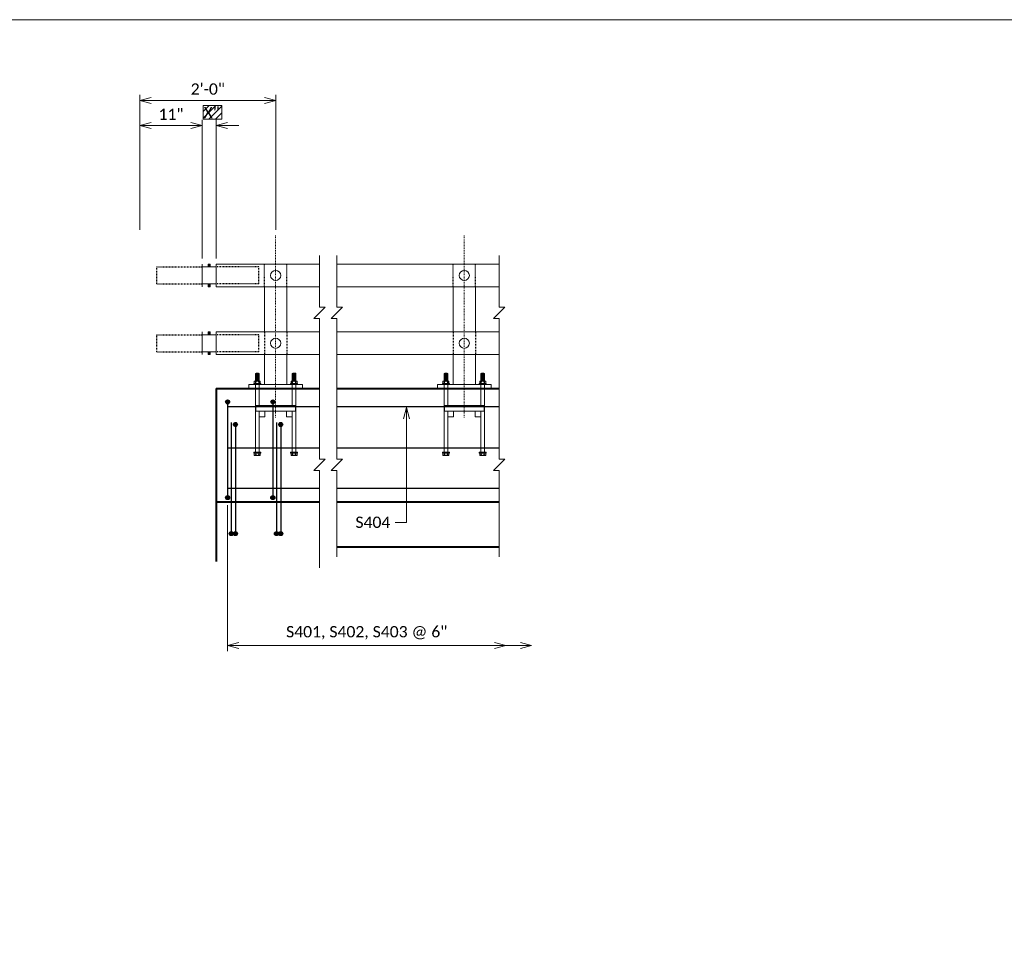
# Model space of a CAD drawing. Extents: x -1520 to -776, y -2751 to -2499.
# Tile 15 of 17: x -1387 to -1257, y -2621 to -2499. Entities that reach past the tile are written whole.
import ezdxf
from ezdxf import colors
from ezdxf.entities.mleader import LeaderData, LeaderLine
from ezdxf.math import Vec2, Vec3

# ---------------------------------------------------------------- set-up
doc = ezdxf.new("R2010")
doc.units = 0
doc.header["$MEASUREMENT"] = 0
doc.linetypes.add('Wisdot2', pattern=[0.125, 0.0625, -0.0625])
doc.linetypes.add('Wisdot4', pattern=[0.28125, 0.125, -0.0625, 0.03125, -0.0625])
for name, color, linetype, lineweight in [('B_ANNO_BREAK', 7, 'Continuous', 18), ('B_ANNO_DIM', 7, 'Continuous', 18), ('B_ANNO_TEXT', 7, 'Continuous', 18), ('B_CNTR', 1, 'Wisdot4', 18), ('B_CONC', 1, 'Continuous', 40), ('B_DETAIL', 7, 'Continuous', 18), ('B_DETAIL_HIDDEN', 7, 'Wisdot2', 25), ('B_REBAR', 5, 'Continuous', 25), ('B_STEEL', 92, 'Continuous', 18)]:
    doc.layers.add(name, color=color, linetype=linetype, lineweight=lineweight)
doc.layers.add('B_ANNO_DESIGN_NOTES', color=1, linetype='Continuous', lineweight=18, true_color=0xff0000)
doc.layers.add('B_ANNO_NOPLOT', color=47, linetype='Continuous', lineweight=18, plot=False)
doc.styles.add('Annotative', font='calibri.ttf', dxfattribs={"height": 0.0625})
doc.dimstyles.get("Standard").update_dxf_attribs({"dimtxt": 0.0625, "dimasz": 0.0625, "dimexe": 0.03125, "dimexo": 0.03125, "dimgap": 0.03125, "dimtad": 1, "dimdec": 3, "dimlfac": -1, "dimzin": 3, "dimdsep": 46, "dimlunit": 4, "dimtxsty": 'Annotative', "dimblk": 'OPEN30', "dimcen": 0.03125, "dimclrd": 256, "dimclre": 256, "dimclrt": 256, "dimaunit": 1, "dimadec": 0, "dimazin": 3, "dimtfac": 0.75, "dimtdec": 3, "dimtofl": 0, "dimtmove": 0, "dimatfit": 3, "dimldrblk": 'OPEN30', "dimfxl": 1, "dimtfill": 1, "dimfrac": 1, "dimtolj": 1, "dimtzin": 0, "dimlwd": -1, "dimlwe": -1, "dimarcsym": 0})

# ---------------------------------------------------------------- blocks, each defined once
blk = doc.blocks.new('_Open30')
at = {"color": 0, "linetype": 'ByBlock', "lineweight": -2}
for p, q in [((-1, 0.268), (0, 0)), ((0, 0), (-1, -0.268)), ((0, 0), (-1, 0))]:
    blk.add_line(p, q, dxfattribs=at)
blk = doc.blocks.new('STEEL6')
at = {"layer": 'B_STEEL'}
for p, q in [((-2.67, 5.4), (-2.2, 5.4)), ((-2.6, 5.31), (-2.27, 5.31)), ((2.2, 5.4), (2.67, 5.4)), ((2.27, 5.31), (2.61, 5.31)), ((-2.04, 4.39), (-2.83, 4.39)), ((-2.83, 4.39), (-2.83, 4.09)), ((-2.67, 5.22), (-2.2, 5.22)), ((-2.67, 5.04), (-2.2, 5.04)), ((-2.67, 4.86), (-2.2, 4.86)), ((-2.67, 4.68), (-2.2, 4.68)), ((-2.67, 4.5), (-2.2, 4.5)), ((-2.67, 4.39), (-2.67, 3.4)), ((-2.62, 4.39), (-2.62, 4.09)), ((-2.6, 5.13), (-2.27, 5.13)), ((-2.6, 4.95), (-2.27, 4.95)), ((-2.6, 4.77), (-2.27, 4.77)), ((-2.6, 4.59), (-2.27, 4.59)), ((-2.24, 4.09), (-2.24, 4.39)), ((-2.2, 4.39), (-2.2, 3.4)), ((-2.04, 4.09), (-2.04, 4.39)), ((2.84, 4.39), (2.05, 4.39)), ((2.05, 4.39), (2.05, 4.09)), ((2.2, 5.22), (2.67, 5.22)), ((2.2, 5.04), (2.67, 5.04)), ((2.2, 4.86), (2.67, 4.86)), ((2.2, 4.68), (2.67, 4.68)), ((2.2, 4.5), (2.67, 4.5)), ((2.2, 4.39), (2.2, 3.4)), ((2.25, 4.39), (2.25, 4.09)), ((2.27, 5.13), (2.61, 5.13)), ((2.27, 4.95), (2.61, 4.95)), ((2.27, 4.77), (2.61, 4.77)), ((2.27, 4.59), (2.61, 4.59)), ((2.63, 4.09), (2.63, 4.39)), ((2.67, 4.39), (2.67, 3.4)), ((2.84, 4.09), (2.84, 4.39)), ((-2.83, -5.46), (-2.83, -5.16)), ((-2.62, -5.46), (-2.62, -5.16)), ((-2.24, -5.16), (-2.24, -5.46)), ((-2.04, -5.16), (-2.04, -5.46)), ((2.05, -5.46), (2.05, -5.16)), ((2.25, -5.46), (2.25, -5.16)), ((2.63, -5.16), (2.63, -5.46)), ((2.84, -5.16), (2.84, -5.46)), ((-2.04, -5.46), (-2.83, -5.46)), ((2.84, -5.46), (2.05, -5.46))]:
    blk.add_line(p, q, dxfattribs=at)
at = {"layer": 'B_STEEL', "flags": 128}
for points in [[(-2.67, 4.39), (-2.67, 5.4), (-2.6, 5.46), (-2.27, 5.46), (-2.2, 5.4), (-2.2, 4.39)], [(2.2, 4.39), (2.2, 5.4), (2.27, 5.46), (2.61, 5.46), (2.67, 5.4), (2.67, 4.39)], [(-3.56, 3.96), (3.57, 3.96), (3.57, 3.4), (-3.56, 3.4), (-3.56, 3.96)], [(-2.9, 4.09), (-1.97, 4.09), (-1.97, 3.96), (-2.9, 3.96), (-2.9, 4.09)], [(1.97, 4.09), (2.91, 4.09), (2.91, 3.96), (1.97, 3.96), (1.97, 4.09)], [(-2.2, -0.35), (-2.2, -5.04), (-2.67, -5.04), (-2.67, 3.4)], [(-2.2, 3.4), (-2.2, 1.15)], [(2.67, 3.4), (2.67, -5.04), (2.2, -5.04), (2.2, -0.35)], [(2.2, 1.15), (2.2, 3.4)], [(-2.62, 1.15), (2.63, 1.15), (2.63, 0.4), (-2.62, 0.4), (-2.62, 1.15)], [(-2.2, -0.35), (-1.45, -0.35), (-1.45, 0.4), (-2.2, 0.4), (-2.2, -0.35)], [(1.45, -0.35), (2.2, -0.35), (2.2, 0.4), (1.45, 0.4), (1.45, -0.35)], [(-2.9, -5.16), (-1.97, -5.16), (-1.97, -5.04), (-2.9, -5.04), (-2.9, -5.16)], [(1.97, -5.16), (2.91, -5.16), (2.91, -5.04), (1.97, -5.04), (1.97, -5.16)]]:
    blk.add_lwpolyline(points, dxfattribs=at)
at = {"layer": 'B_STEEL'}
for centre, start, end in [((-2.43, 4.15), 36.0804, 143.9196), ((2.44, 4.15), 36.0804, 143.9196), ((-2.43, -5.22), 216.0804, 323.9196), ((2.44, -5.22), 216.0804, 323.9196)]:
    blk.add_arc(centre, 0.236, start, end, dxfattribs=at)
for centre, major_axis, start_param, end_param in [((-3.05, 3.75), (0.725, 0), 0.936034, 1.252328), ((-1.81, 3.75), (-0.725, 0), 5.030858, 5.347152), ((1.82, 3.75), (0.725, 0), 0.936034, 1.252328), ((3.06, 3.75), (-0.725, 0), 5.030858, 5.347152), ((-3.05, -4.82), (0.725, 0), 5.030858, 5.347152), ((-1.81, -4.82), (-0.725, 0), 0.936034, 1.252328), ((1.82, -4.82), (0.725, 0), 5.030858, 5.347152), ((3.06, -4.82), (-0.725, 0), 0.936034, 1.252328)]:
    blk.add_ellipse(centre, major_axis=major_axis, ratio=0.924121, start_param=start_param, end_param=end_param, dxfattribs=at)
blk = doc.blocks.new('*D492')
at = {"layer": 'B_ANNO_DIM', "transparency": 16777216}
for p, q in [((-3205.04, -2979.18), (-3205.04, -2998.52)), ((-3203.54, -2997.77), (-3169.63, -2997.77))]:
    blk.add_line(p, q, dxfattribs=at)
at = {"layer": 'Defpoints', "color": 0, "transparency": 16777216}
for p in [(-3205.04, -2978.43), (-3168.13, -2986), (-3168.13, -2997.77)]:
    blk.add_point(p, dxfattribs=at)
at = {"layer": 'B_ANNO_DIM', "transparency": 16777216, "xscale": 1.5, "yscale": 1.5, "zscale": 1.5, "rotation": 180}
blk.add_blockref('_Open30', (-3205.04, -2997.77), dxfattribs=at)
at = {"layer": 'B_ANNO_DIM', "transparency": 16777216, "xscale": 1.5, "yscale": 1.5, "zscale": 1.5}
blk.add_blockref('_Open30', (-3168.13, -2997.77), dxfattribs=at)
at = {"layer": 'B_ANNO_DIM', "transparency": 16777216, "insert": (-3186.59, -2996.09), "char_height": 1.5, "attachment_point": 5, "style": 'Annotative', "bg_fill": 3, "box_fill_scale": 1.25, "bg_fill_color": 256, "bg_fill_true_color": 13158600, "bg_fill_transparency": 0}
blk.add_mtext('\\A1;S401, S402, S403 @ 6"', dxfattribs=at)
blk = doc.blocks.new('*D490')
at = {"layer": 'B_ANNO_DIM', "transparency": 16777216}
for p, q in [((-3216.66, -2942.66), (-3216.66, -2924.76)), ((-3215.16, -2925.51), (-3200.16, -2925.51)), ((-3198.66, -2942.66), (-3198.66, -2924.76))]:
    blk.add_line(p, q, dxfattribs=at)
at = {"layer": 'Defpoints', "color": 0, "transparency": 16777216}
for p in [(-3198.66, -2925.51), (-3216.66, -2943.41), (-3198.66, -2943.41)]:
    blk.add_point(p, dxfattribs=at)
at = {"layer": 'B_ANNO_DIM', "transparency": 16777216, "xscale": 1.5, "yscale": 1.5, "zscale": 1.5, "rotation": 180}
blk.add_blockref('_Open30', (-3216.66, -2925.51), dxfattribs=at)
at = {"layer": 'B_ANNO_DIM', "transparency": 16777216, "xscale": 1.5, "yscale": 1.5, "zscale": 1.5}
blk.add_blockref('_Open30', (-3198.66, -2925.51), dxfattribs=at)
at = {"layer": 'B_ANNO_DIM', "transparency": 16777216, "insert": (-3207.66, -2924), "char_height": 1.5, "attachment_point": 5, "style": 'Annotative', "bg_fill": 3, "box_fill_scale": 1.25, "bg_fill_color": 256, "bg_fill_true_color": 13158600, "bg_fill_transparency": 0}
blk.add_mtext('\\A1;2\'-0"', dxfattribs=at)
blk = doc.blocks.new('*D493')
at = {"layer": 'B_ANNO_DIM', "transparency": 16777216}
for p, q in [((-3216.66, -2942.66), (-3216.66, -2928.09)), ((-3208.41, -2946.45), (-3208.41, -2928.09)), ((-3215.16, -2928.84), (-3209.91, -2928.84))]:
    blk.add_line(p, q, dxfattribs=at)
at = {"layer": 'Defpoints', "color": 0, "transparency": 16777216}
for p in [(-3208.41, -2928.84), (-3216.66, -2943.41), (-3208.41, -2947.2)]:
    blk.add_point(p, dxfattribs=at)
at = {"layer": 'B_ANNO_DIM', "transparency": 16777216, "xscale": 1.5, "yscale": 1.5, "zscale": 1.5, "rotation": 180}
blk.add_blockref('_Open30', (-3216.66, -2928.84), dxfattribs=at)
at = {"layer": 'B_ANNO_DIM', "transparency": 16777216, "xscale": 1.5, "yscale": 1.5, "zscale": 1.5}
blk.add_blockref('_Open30', (-3208.41, -2928.84), dxfattribs=at)
at = {"layer": 'B_ANNO_DIM', "transparency": 16777216, "insert": (-3212.54, -2927.33), "char_height": 1.5, "attachment_point": 5, "style": 'Annotative', "bg_fill": 3, "box_fill_scale": 1.25, "bg_fill_color": 256, "bg_fill_true_color": 13158600, "bg_fill_transparency": 0}
blk.add_mtext('\\A1;11"', dxfattribs=at)
blk = doc.blocks.new('*D495')
at = {"layer": 'B_ANNO_DIM', "transparency": 16777216}
for p, q in [((-3208.41, -2946.45), (-3208.41, -2928.09)), ((-3206.54, -2946.45), (-3206.54, -2928.09)), ((-3209.91, -2928.84), (-3211.41, -2928.84)), ((-3205.04, -2928.84), (-3203.54, -2928.84))]:
    blk.add_line(p, q, dxfattribs=at)
at = {"layer": 'Defpoints', "color": 0, "transparency": 16777216}
for p in [(-3206.54, -2928.84), (-3208.41, -2947.2), (-3206.54, -2947.2)]:
    blk.add_point(p, dxfattribs=at)
at = {"layer": 'B_ANNO_DIM', "transparency": 16777216, "xscale": 1.5, "yscale": 1.5, "zscale": 1.5}
blk.add_blockref('_Open30', (-3208.41, -2928.84), dxfattribs=at)
at = {"layer": 'B_ANNO_DIM', "transparency": 16777216, "xscale": 1.5, "yscale": 1.5, "zscale": 1.5, "rotation": 180}
blk.add_blockref('_Open30', (-3206.54, -2928.84), dxfattribs=at)
blk = doc.blocks.new('*U307')
at = {"layer": 'B_ANNO_NOPLOT', "flags": 128}
blk.add_lwpolyline([(-1520.194, -2751.3288), (-1520.194, -2499.3288), (-1196.2664, -2499.3288), (-1196.2664, -2512.4737), (-1142.194, -2512.4737), (-1142.194, -2710.8292), (-1203.6233, -2710.8292), (-1203.6233, -2751.3288)], close=True, dxfattribs=at)
at = {"layer": 'B_ANNO_DIM'}
ml = blk.add_multileader_mtext('Standard', dxfattribs=at)
ml.set_content('C/L OF ANCHOR ASSEMBLY FOR THRIE BEAM\\PSEE "GENERAL PLAN" SHT. FOR WING LOCATIONS', color=256, style='Annotative')
ml.set_leader_properties(color=256, linetype='ByLayer', lineweight=-1)
ml.set_arrow_properties(name='OPEN30')
ml.build(insert=Vec2(0, 0))
ml.multileader.update_dxf_attribs({"dogleg_length": 0.0625, "arrow_head_size": 1.5, "scale": 24})
ctx = ml.context
ctx.base_point, ctx.scale, ctx.char_height, ctx.arrow_head_size, ctx.landing_gap_size, ctx.plane_origin = Vec3(-1492.3851, -2515.3874), 24, 1.5, 1.5, 0.75, Vec3(-1491.6843, -2546.9478)
notes = []
notes.append((ctx, [(1, (1, 1, 0), (-1498.5341, -2515.3874), (1, 0), 6.1489, [(0, [(-1491.6843, -2546.9478)], 0, [])])]))
ctx.mtext.insert, ctx.mtext.width, ctx.mtext.defined_height, ctx.mtext.flow_direction = Vec3(-1491.6351, -2514.6264), 29.816442, 8.4871, 5
for ctx, leaders in notes:
    for number, flags, end, landing, length, lines in leaders:
        leader = LeaderData()
        leader.index, (leader.has_last_leader_line, leader.has_dogleg_vector, leader.attachment_direction) = number, flags
        leader.last_leader_point, leader.dogleg_vector, leader.dogleg_length = Vec3(end), Vec3(landing), length
        for number, points, colour, breaks in lines:
            line = LeaderLine()
            line.index, line.vertices, line.color, line.breaks = number, Vec3.list(points), colors.encode_raw_color(colour), breaks
            leader.lines.append(line)
        ctx.leaders.append(leader)
blk = doc.blocks.new('*U489')
at = {"layer": 'B_REBAR'}
h = blk.add_hatch(color=256, dxfattribs=at)
edge = h.paths.add_edge_path()
edge.add_arc((-3205.0353, -2965.4697), 0.266, 0, 360)
h = blk.add_hatch(color=256, dxfattribs=at)
edge = h.paths.add_edge_path()
edge.add_arc((-3199.0353, -2965.4697), 0.266, 0, 360)
h = blk.add_hatch(color=256, dxfattribs=at)
edge = h.paths.add_edge_path()
edge.add_arc((-3203.9988, -2968.4691), 0.266, 0, 360)
h = blk.add_hatch(color=256, dxfattribs=at)
edge = h.paths.add_edge_path()
edge.add_arc((-3197.9988, -2968.4691), 0.266, 0, 360)
h = blk.add_hatch(color=256, dxfattribs=at)
edge = h.paths.add_edge_path()
edge.add_arc((-3205.0385, -2978.166), 0.266, 0, 360)
h = blk.add_hatch(color=256, dxfattribs=at)
edge = h.paths.add_edge_path()
edge.add_arc((-3199.0385, -2978.166), 0.266, 0, 360)
h = blk.add_hatch(color=256, dxfattribs=at)
edge = h.paths.add_edge_path()
edge.add_arc((-3204.5553, -2982.937), 0.266, 0, 360)
h = blk.add_hatch(color=256, dxfattribs=at)
edge = h.paths.add_edge_path()
edge.add_arc((-3203.9988, -2982.9372), 0.266, 0, 360)
h = blk.add_hatch(color=256, dxfattribs=at)
edge = h.paths.add_edge_path()
edge.add_arc((-3198.5553, -2982.937), 0.266, 0, 360)
h = blk.add_hatch(color=256, dxfattribs=at)
edge = h.paths.add_edge_path()
edge.add_arc((-3197.9988, -2982.9372), 0.266, 0, 360)
at = {"layer": 'B_STEEL'}
for points in [[(-3207.334, -2947.5772), (-3207.613, -2947.5772), (-3207.613, -2947.2022), (-3207.334, -2947.2022)], [(-3207.334, -2949.8272), (-3207.613, -2949.8272), (-3207.613, -2950.2022), (-3207.334, -2950.2022)], [(-3207.334, -2956.5772), (-3207.613, -2956.5772), (-3207.613, -2956.2022), (-3207.334, -2956.2022)], [(-3207.334, -2958.8272), (-3207.613, -2958.8272), (-3207.613, -2959.2022), (-3207.334, -2959.2022)]]:
    blk.add_hatch(color=256, dxfattribs=at).paths.add_polyline_path(points)
at = {"layer": 'B_ANNO_BREAK', "flags": 128}
for points in [[(-3192.869, -2946.0572), (-3192.869, -2952.9272), (-3192.119, -2952.9272), (-3193.619, -2954.4272), (-3192.869, -2954.4272), (-3192.869, -2963.2522)], [(-3190.559, -2946.0572), (-3190.559, -2952.9272), (-3189.809, -2952.9272), (-3191.309, -2954.4272), (-3190.559, -2954.4272), (-3190.559, -2963.2522)], [(-3169.009, -2946.0572), (-3169.009, -2952.9272), (-3168.259, -2952.9272), (-3169.759, -2954.4272), (-3169.009, -2954.4272), (-3169.009, -2963.2522)], [(-3192.869, -2963.2522), (-3192.869, -2973.0812), (-3192.119, -2973.0812), (-3193.619, -2974.5812), (-3192.869, -2974.5812), (-3192.869, -2987.4872)], [(-3190.559, -2963.2522), (-3190.559, -2973.0812), (-3189.809, -2973.0812), (-3191.309, -2974.5812), (-3190.559, -2974.5812), (-3190.559, -2986.0022)], [(-3169.009, -2963.2522), (-3169.009, -2973.0812), (-3168.259, -2973.0812), (-3169.759, -2974.5812), (-3169.009, -2974.5812), (-3169.009, -2986.0022)]]:
    blk.add_lwpolyline(points, dxfattribs=at)
at = {"layer": 'B_ANNO_NOPLOT', "flags": 128}
blk.add_lwpolyline([(-3365.366, -3166.8002), (-3365.366, -2914.8002), (-3041.4384, -2914.8002), (-3041.4384, -2927.945), (-2987.366, -2927.945), (-2987.366, -3126.3006), (-3048.7953, -3126.3006), (-3048.7953, -3166.8002)], close=True, dxfattribs=at)
at = {"layer": 'B_CNTR'}
for p, q in [((-3198.664, -2943.4112), (-3198.664, -2967.5822)), ((-3173.648, -2943.4112), (-3173.648, -2967.5822))]:
    blk.add_line(p, q, dxfattribs=at)
at = {"layer": 'B_CONC'}
for p, q in [((-3206.539, -2963.7022), (-3206.539, -2986.6522)), ((-3206.539, -2963.7022), (-3192.869, -2963.7022)), ((-3190.559, -2963.7022), (-3169.009, -2963.7022)), ((-3206.539, -2978.7022), (-3192.869, -2978.7022)), ((-3190.559, -2978.7022), (-3169.009, -2978.7022)), ((-3190.559, -2984.7022), (-3169.009, -2984.7022))]:
    blk.add_line(p, q, dxfattribs=at)
at = {"layer": 'B_DETAIL'}
for centre in [(-3198.6635, -2948.7019), (-3173.6485, -2948.7019), (-3198.6635, -2957.7019), (-3173.6485, -2957.7019)]:
    blk.add_circle(centre, 0.672, dxfattribs=at)
at = {"layer": 'B_DETAIL_HIDDEN'}
for p, q in [((-3214.414, -2947.5772), (-3208.414, -2947.5772)), ((-3214.414, -2949.8272), (-3214.414, -2947.5772)), ((-3200.914, -2947.5772), (-3206.539, -2947.5772)), ((-3200.914, -2949.8272), (-3200.914, -2947.5772)), ((-3200.164, -2950.2022), (-3200.164, -2947.2022)), ((-3197.164, -2950.2022), (-3197.164, -2947.2022)), ((-3175.148, -2950.2022), (-3175.148, -2947.2022)), ((-3172.148, -2950.2022), (-3172.148, -2947.2022)), ((-3214.414, -2949.8272), (-3208.414, -2949.8272)), ((-3200.914, -2949.8272), (-3206.539, -2949.8272)), ((-3214.414, -2956.5772), (-3208.414, -2956.5772)), ((-3214.414, -2958.8272), (-3214.414, -2956.5772)), ((-3200.914, -2956.5772), (-3206.539, -2956.5772)), ((-3200.914, -2958.8272), (-3200.914, -2956.5772)), ((-3200.164, -2956.2022), (-3200.164, -2959.2022)), ((-3197.164, -2956.2022), (-3197.164, -2959.2022)), ((-3175.148, -2956.2022), (-3175.148, -2959.2022)), ((-3172.148, -2956.2022), (-3172.148, -2959.2022)), ((-3214.414, -2958.8272), (-3208.414, -2958.8272)), ((-3200.914, -2958.8272), (-3206.539, -2958.8272))]:
    blk.add_line(p, q, dxfattribs=at)
at = {"layer": 'B_REBAR'}
for p, q in [((-3205.039, -2965.2022), (-3205.039, -2978.4322)), ((-3205.039, -2966.0772), (-3192.869, -2966.0772)), ((-3199.039, -2965.2022), (-3199.039, -2978.4322)), ((-3190.559, -2966.0772), (-3169.009, -2966.0772)), ((-3204.559, -2968.2022), (-3204.559, -2983.2022)), ((-3203.999, -2968.2022), (-3203.999, -2983.2022)), ((-3198.559, -2968.2022), (-3198.559, -2983.2022)), ((-3197.999, -2968.2022), (-3197.999, -2983.2022)), ((-3205.039, -2971.5672), (-3192.869, -2971.5672)), ((-3190.559, -2971.5672), (-3169.009, -2971.5672)), ((-3205.039, -2976.8872), (-3192.869, -2976.8872)), ((-3190.559, -2976.8872), (-3169.009, -2976.8872))]:
    blk.add_line(p, q, dxfattribs=at)
for centre in [(-3205.0353, -2965.4697), (-3199.0353, -2965.4697), (-3203.9988, -2968.4691), (-3197.9988, -2968.4691), (-3205.0385, -2978.166), (-3199.0385, -2978.166), (-3204.5553, -2982.937), (-3203.9988, -2982.9372), (-3198.5553, -2982.937), (-3197.9988, -2982.9372)]:
    blk.add_circle(centre, 0.266, dxfattribs=at)
at = {"layer": 'B_STEEL'}
for p, q in [((-3208.414, -2947.2022), (-3208.414, -2950.2022)), ((-3206.539, -2947.5772), (-3208.414, -2947.5772)), ((-3206.539, -2947.2022), (-3206.539, -2950.2022)), ((-3206.539, -2947.2022), (-3192.869, -2947.2022)), ((-3190.559, -2947.2022), (-3169.009, -2947.2022)), ((-3206.539, -2949.8272), (-3208.414, -2949.8272)), ((-3206.539, -2950.2022), (-3192.869, -2950.2022)), ((-3200.164, -2950.2022), (-3200.164, -2956.2022)), ((-3197.164, -2950.2022), (-3197.164, -2956.2022)), ((-3190.559, -2950.2022), (-3169.009, -2950.2022)), ((-3175.148, -2950.2022), (-3175.148, -2956.2022)), ((-3172.148, -2950.2022), (-3172.148, -2956.2022)), ((-3208.414, -2956.2022), (-3208.414, -2959.2022)), ((-3206.539, -2956.5772), (-3208.414, -2956.5772)), ((-3206.539, -2956.2022), (-3206.539, -2959.2022)), ((-3206.539, -2956.2022), (-3192.869, -2956.2022)), ((-3190.559, -2956.2022), (-3169.009, -2956.2022)), ((-3206.539, -2958.8272), (-3208.414, -2958.8272)), ((-3206.539, -2959.2022), (-3192.869, -2959.2022)), ((-3200.164, -2959.2022), (-3200.164, -2963.1422)), ((-3197.164, -2959.2022), (-3197.164, -2963.1422)), ((-3190.559, -2959.2022), (-3169.009, -2959.2022)), ((-3175.148, -2959.2022), (-3175.148, -2963.1422)), ((-3172.148, -2959.2022), (-3172.148, -2963.1422))]:
    blk.add_line(p, q, dxfattribs=at)
at = {"layer": 'B_STEEL', "flags": 128}
for points in [[(-3207.334, -2947.5772), (-3207.613, -2947.5772), (-3207.613, -2947.2022), (-3207.334, -2947.2022), (-3207.334, -2947.5772)], [(-3207.334, -2949.8272), (-3207.613, -2949.8272), (-3207.613, -2950.2022), (-3207.334, -2950.2022), (-3207.334, -2949.8272)], [(-3207.334, -2956.5772), (-3207.613, -2956.5772), (-3207.613, -2956.2022), (-3207.334, -2956.2022), (-3207.334, -2956.5772)], [(-3207.334, -2958.8272), (-3207.613, -2958.8272), (-3207.613, -2959.2022), (-3207.334, -2959.2022), (-3207.334, -2958.8272)]]:
    blk.add_lwpolyline(points, dxfattribs=at)
for p in [(-3198.664, -2967.1072), (-3173.65, -2967.1072)]:
    blk.add_blockref('STEEL6', p)
at = {"layer": 'B_ANNO_DIM'}
ml = blk.add_multileader_mtext('Standard', dxfattribs=at)
ml.set_content('', color=256, style='Annotative')
ml.set_leader_properties(color=256, linetype='ByLayer', lineweight=-1)
ml.set_arrow_properties(name='OPEN30')
ml.build(insert=Vec2(0, 0))
ml.multileader.update_dxf_attribs({"dogleg_length": 0.0625, "arrow_head_size": 1.5, "scale": 24})
ctx = ml.context
ctx.base_point, ctx.scale, ctx.char_height, ctx.arrow_head_size, ctx.landing_gap_size, ctx.plane_origin = Vec3(-3172.009, -2997.769), 24, 1.5, 1.5, 0.75, Vec3(-3164.7172, -2997.769)
notes = []
notes.append((ctx, [(0, (1, 1, 0), (-3169.009, -2997.769), (-1, 0), 1.5, [(0, [(-3164.7172, -2997.769)], 0, [])])]))
ctx.mtext.insert, ctx.mtext.flow_direction = Vec3(-3171.259, -2997.019), 5
for ctx, leaders in notes:
    for number, flags, end, landing, length, lines in leaders:
        leader = LeaderData()
        leader.index, (leader.has_last_leader_line, leader.has_dogleg_vector, leader.attachment_direction) = number, flags
        leader.last_leader_point, leader.dogleg_vector, leader.dogleg_length = Vec3(end), Vec3(landing), length
        for number, points, colour, breaks in lines:
            line = LeaderLine()
            line.index, line.vertices, line.color, line.breaks = number, Vec3.list(points), colors.encode_raw_color(colour), breaks
            leader.lines.append(line)
        ctx.leaders.append(leader)
dim = blk.add_linear_dim(base=(-3198.664, -2925.5147), p1=(-3216.664, -2943.4112), p2=(-3198.664, -2943.4112), text='2\'-0"', dimstyle='Standard', dxfattribs=at)
dim.commit()
dim.dimension.update_dxf_attribs({"geometry": '*D490', "text_midpoint": (-3207.664, -2925.5147), "dimtype": 160})
dim = blk.add_linear_dim(base=(-3168.134, -2997.7693), p1=(-3205.039, -2978.4322), p2=(-3168.134, -2986.0024), text='S401, S402, S403 @ 6"', dimstyle='Standard', override={"dimse2": 1}, dxfattribs=at)
dim.commit()
dim.dimension.update_dxf_attribs({"geometry": '*D492', "text_midpoint": (-3186.5865, -2996.087)})
dim = blk.add_linear_dim(base=(-3208.414, -2928.8356), p1=(-3216.664, -2943.4112), p2=(-3208.414, -2947.2022), text='11"', dimstyle='Standard', dxfattribs=at)
dim.commit()
dim.dimension.update_dxf_attribs({"geometry": '*D493', "text_midpoint": (-3212.539, -2927.3338)})
ml = blk.add_multileader_mtext('Standard', dxfattribs=at)
ml.set_content('S404', color=256, style='Annotative')
ml.set_leader_properties(color=256, linetype='ByLayer', lineweight=-1)
ml.set_arrow_properties(name='OPEN30')
ml.build(insert=Vec2(0, 0))
ml.multileader.update_dxf_attribs({"dogleg_length": 0.0625, "arrow_head_size": 1.5, "scale": 24})
ctx = ml.context
ctx.base_point, ctx.scale, ctx.char_height, ctx.arrow_head_size, ctx.landing_gap_size, ctx.plane_origin = Vec3(-3188.8337, -2981.4415), 24, 1.5, 1.5, 0.75, Vec3(-3181.3049, -2966.2207)
notes = []
notes.append((ctx, [(0, (1, 1, 0), (-3181.3049, -2981.4415), (-1, 0), 1.5, [(2, [(-3181.3049, -2966.2207), (-3181.3049, -2976.8872), (-3181.3049, -2971.5672)], 0, [])])]))
ctx.mtext.insert, ctx.mtext.flow_direction = Vec3(-3188.0837, -2980.6806), 5
for ctx, leaders in notes:
    for number, flags, end, landing, length, lines in leaders:
        leader = LeaderData()
        leader.index, (leader.has_last_leader_line, leader.has_dogleg_vector, leader.attachment_direction) = number, flags
        leader.last_leader_point, leader.dogleg_vector, leader.dogleg_length = Vec3(end), Vec3(landing), length
        for number, points, colour, breaks in lines:
            line = LeaderLine()
            line.index, line.vertices, line.color, line.breaks = number, Vec3.list(points), colors.encode_raw_color(colour), breaks
            leader.lines.append(line)
        ctx.leaders.append(leader)
at = {"layer": 'B_ANNO_DESIGN_NOTES'}
h = blk.add_hatch(dxfattribs=at)
h.set_pattern_fill('ANSI31', color=256, scale=5)
h.set_pattern_definition([(45, (-3207.0314, -2927.0855), (-0.44194, 0.44194), [])])
h.paths.add_polyline_path([(-3208.2753, -2926.1689), (-3205.7875, -2926.1689), (-3205.7875, -2928.002), (-3208.2753, -2928.002)])
blk.add_lwpolyline([(-3208.2753, -2926.1689), (-3205.7875, -2926.1689), (-3205.7875, -2928.002), (-3208.2753, -2928.002)], close=True, dxfattribs=at)
at = {"layer": 'B_ANNO_TEXT', "style": 'Annotative'}
blk.add_attdef('DIM1', (-3208.2208, -2927.8568), '', height=1.5, dxfattribs=at)
at = {"layer": 'B_ANNO_DIM'}
dim = blk.add_linear_dim(base=(-3206.539, -2928.8356), p1=(-3208.414, -2947.2022), p2=(-3206.539, -2947.2022), text=' ', dimstyle='Standard', dxfattribs=at)
dim.commit()
dim.dimension.update_dxf_attribs({"geometry": '*D495', "text_midpoint": (-3207.4765, -2928.8356)})

msp = doc.modelspace()

# ---------------------------------------------------------------- block references
msp.add_blockref('*U307', (0, 0))

# ---------------------------------------------------------------- next in the draw order: block references
msp.add_blockref('*U489', (1845.17, 415.47)).add_auto_attribs({'DIM1': 'X"'})

doc.saveas('drawing.dxf')
